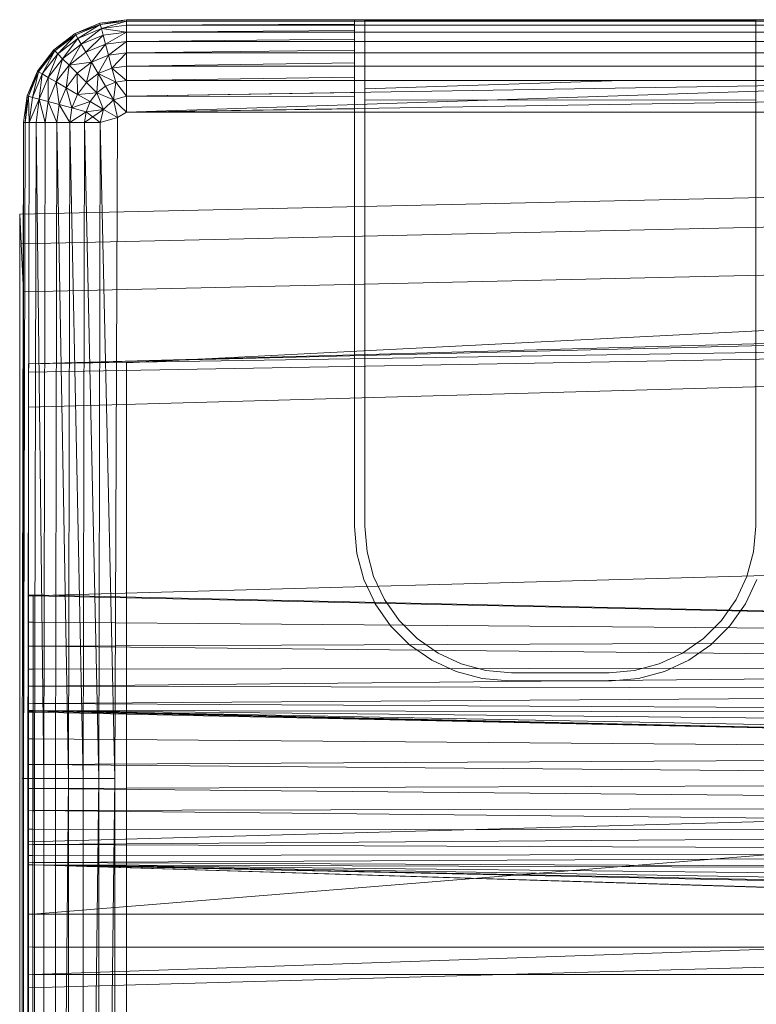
# Model space of a CAD drawing. Header units: metres. Extents: x 397.7 to 427.5, y 12.7 to 28.4.
# Tile 83 of 85: x 407.553 to 407.658, y 27.294 to 27.434. Entities that reach past the tile are written whole.
import ezdxf

# ---------------------------------------------------------------- set-up
doc = ezdxf.new("R2010")
doc.units = ezdxf.units.M
doc.layers.add('A-DETL-____-MBND', color=7, linetype='Continuous', lineweight=18)

# ---------------------------------------------------------------- blocks, each defined once
blk = doc.blocks.new('Family - Inodor P4-154500-07_PCI_P4')
at = {"layer": 'A-DETL-____-MBND', "color": 253, "true_color": 0xaaaaaa}
for p, q in [((0.00789, 0.40094), (0.01142, 0.40241)), ((0.00789, 0.40094), (0.01142, 0.40241)), ((0.00789, 0.40094), (0.01142, 0.40241)), ((0.00789, 0.40094), (0.01142, 0.40241)), ((0.01142, 0.40241), (0.01521, 0.40291)), ((0.01142, 0.40241), (0.01521, 0.40291)), ((0.01142, 0.40241), (0.01521, 0.40291)), ((0.01142, 0.40241), (0.01521, 0.40291)), ((0.01147, 0.40221), (0.01142, 0.40241)), ((0.01147, 0.40221), (0.01142, 0.40241)), ((0.01147, 0.40221), (0.01142, 0.40241)), ((0.01147, 0.40221), (0.01521, 0.40291)), ((0.01147, 0.40221), (0.01521, 0.40291)), ((0.01521, 0.40271), (0.01147, 0.40221)), ((0.01521, 0.40271), (0.01147, 0.40221)), ((0.01147, 0.40221), (0.01521, 0.40271)), ((0.01163, 0.40164), (0.01521, 0.40271)), ((0.01163, 0.40164), (0.01521, 0.40271)), ((0.01521, 0.40291), (0.15024, 0.40291)), ((0.01521, 0.40291), (0.15024, 0.40291)), ((0.01521, 0.40271), (0.01521, 0.40291)), ((0.01521, 0.40291), (0.15024, 0.40291)), ((0.15024, 0.40291), (0.01521, 0.40291)), ((0.01521, 0.40291), (0.01521, 0.40271)), ((0.01521, 0.40271), (0.01521, 0.40291)), ((0.01521, 0.40271), (0.04768, 0.40275)), ((0.01521, 0.40271), (0.04768, 0.40275)), ((0.15024, 0.40271), (0.01521, 0.40271)), ((0.01521, 0.40211), (0.01521, 0.40271)), ((0.04768, 0.40271), (0.01521, 0.40271)), ((0.01521, 0.40211), (0.01521, 0.40271)), ((0.01521, 0.40271), (0.04768, 0.40271)), ((0.01521, 0.40211), (0.01521, 0.40271)), ((0.10628, 0.4029), (0.04768, 0.4029)), ((0.04768, 0.4029), (0.04768, 0.40275)), ((0.04768, 0.40271), (0.04768, 0.40275)), ((0.04768, 0.40225), (0.04768, 0.40271)), ((0.04914, 0.40281), (0.04914, 0.33079)), ((0.04914, 0.40271), (0.04914, 0.40281)), ((0.04914, 0.40281), (0.10482, 0.40281)), ((0.04914, 0.40211), (0.04914, 0.40271)), ((0.10482, 0.40271), (0.04914, 0.40271)), ((0.10482, 0.33079), (0.10482, 0.40281)), ((0.10482, 0.40281), (0.10482, 0.40271)), ((0.10482, 0.40271), (0.10482, 0.40211)), ((0.01147, 0.40221), (0.00789, 0.40094)), ((0.00789, 0.40094), (0.01147, 0.40221)), ((0.01147, 0.40221), (0.00799, 0.40077)), ((0.00799, 0.40077), (0.01147, 0.40221)), ((0.00799, 0.40077), (0.01147, 0.40221)), ((0.00829, 0.40025), (0.01147, 0.40221)), ((0.00829, 0.40025), (0.01147, 0.40221)), ((0.01163, 0.40164), (0.00829, 0.40025)), ((0.01163, 0.40164), (0.00829, 0.40025)), ((0.00829, 0.40025), (0.01163, 0.40164)), ((0.00877, 0.39941), (0.01163, 0.40164)), ((0.00877, 0.39941), (0.01163, 0.40164)), ((0.01163, 0.40164), (0.01147, 0.40221)), ((0.01163, 0.40164), (0.01147, 0.40221)), ((0.01163, 0.40164), (0.01147, 0.40221)), ((0.01521, 0.40211), (0.01163, 0.40164)), ((0.01521, 0.40211), (0.01163, 0.40164)), ((0.01163, 0.40164), (0.01521, 0.40211)), ((0.01188, 0.4007), (0.01163, 0.40164)), ((0.01521, 0.40114), (0.01163, 0.40164)), ((0.01521, 0.40114), (0.01163, 0.40164)), ((0.01188, 0.4007), (0.01163, 0.40164)), ((0.01188, 0.4007), (0.01163, 0.40164)), ((0.01521, 0.40114), (0.01188, 0.4007)), ((0.01521, 0.40114), (0.01188, 0.4007)), ((0.01188, 0.4007), (0.01521, 0.40114)), ((0.01222, 0.39942), (0.01521, 0.40114)), ((0.01222, 0.39942), (0.01521, 0.40114)), ((0.01521, 0.40211), (0.04768, 0.40225)), ((0.01521, 0.40211), (0.04768, 0.40225)), ((0.15024, 0.40211), (0.01521, 0.40211)), ((0.01521, 0.40114), (0.01521, 0.40211)), ((0.04768, 0.40211), (0.01521, 0.40211)), ((0.01521, 0.40114), (0.01521, 0.40211)), ((0.01521, 0.40211), (0.04768, 0.40211)), ((0.01521, 0.40114), (0.01521, 0.40211)), ((0.01521, 0.40114), (0.04768, 0.40137)), ((0.01521, 0.40114), (0.04768, 0.40137)), ((0.15024, 0.40114), (0.01521, 0.40114)), ((0.01521, 0.39982), (0.01521, 0.40114)), ((0.04768, 0.40114), (0.01521, 0.40114)), ((0.01521, 0.39982), (0.01521, 0.40114)), ((0.01521, 0.40114), (0.04768, 0.40114)), ((0.01521, 0.39982), (0.01521, 0.40114)), ((0.04768, 0.40211), (0.04768, 0.40225)), ((0.04768, 0.40137), (0.04768, 0.40211)), ((0.04768, 0.40114), (0.04768, 0.40137)), ((0.04768, 0.40013), (0.04768, 0.40114)), ((0.04914, 0.40114), (0.04914, 0.40211)), ((0.10482, 0.40211), (0.04914, 0.40211)), ((0.04914, 0.39982), (0.04914, 0.40114)), ((0.10482, 0.40114), (0.04914, 0.40114)), ((0.10482, 0.40211), (0.10482, 0.40114)), ((0.10482, 0.40114), (0.10482, 0.39982)), ((0.00485, 0.39862), (0.00789, 0.40094)), ((0.00485, 0.39862), (0.00789, 0.40094)), ((0.00485, 0.39862), (0.00789, 0.40094)), ((0.00485, 0.39862), (0.00789, 0.40094)), ((0.00799, 0.40077), (0.00485, 0.39862)), ((0.00485, 0.39862), (0.00799, 0.40077)), ((0.00799, 0.40077), (0.005, 0.39847)), ((0.005, 0.39847), (0.00799, 0.40077)), ((0.005, 0.39847), (0.00799, 0.40077)), ((0.00542, 0.39805), (0.00799, 0.40077)), ((0.00542, 0.39805), (0.00799, 0.40077)), ((0.00829, 0.40025), (0.00542, 0.39805)), ((0.00829, 0.40025), (0.00542, 0.39805)), ((0.00542, 0.39805), (0.00829, 0.40025)), ((0.00611, 0.39736), (0.00829, 0.40025)), ((0.00611, 0.39736), (0.00829, 0.40025)), ((0.00799, 0.40077), (0.00789, 0.40094)), ((0.00799, 0.40077), (0.00789, 0.40094)), ((0.00799, 0.40077), (0.00789, 0.40094)), ((0.00829, 0.40025), (0.00799, 0.40077)), ((0.00829, 0.40025), (0.00799, 0.40077)), ((0.00829, 0.40025), (0.00799, 0.40077)), ((0.00877, 0.39941), (0.00829, 0.40025)), ((0.00877, 0.39941), (0.00829, 0.40025)), ((0.00877, 0.39941), (0.00829, 0.40025)), ((0.01188, 0.4007), (0.00877, 0.39941)), ((0.01188, 0.4007), (0.00877, 0.39941)), ((0.00877, 0.39941), (0.01188, 0.4007)), ((0.00943, 0.39827), (0.01188, 0.4007)), ((0.00943, 0.39827), (0.01188, 0.4007)), ((0.01222, 0.39942), (0.01188, 0.4007)), ((0.01222, 0.39942), (0.01188, 0.4007)), ((0.01222, 0.39942), (0.01188, 0.4007)), ((0.01521, 0.39982), (0.01222, 0.39942)), ((0.01521, 0.39982), (0.01222, 0.39942)), ((0.01222, 0.39942), (0.01521, 0.39982)), ((0.01264, 0.39785), (0.01521, 0.39982)), ((0.01264, 0.39785), (0.01521, 0.39982)), ((0.01521, 0.39982), (0.04768, 0.40013)), ((0.01521, 0.39982), (0.04768, 0.40013)), ((0.15024, 0.39982), (0.01521, 0.39982)), ((0.01521, 0.39819), (0.01521, 0.39982)), ((0.04768, 0.39982), (0.01521, 0.39982)), ((0.01521, 0.39819), (0.01521, 0.39982)), ((0.01521, 0.39982), (0.04768, 0.39982)), ((0.01521, 0.39819), (0.01521, 0.39982)), ((0.04768, 0.39982), (0.04768, 0.40013)), ((0.04768, 0.39858), (0.04768, 0.39982)), ((0.04914, 0.39819), (0.04914, 0.39982)), ((0.10482, 0.39982), (0.04914, 0.39982)), ((0.10482, 0.39982), (0.10482, 0.39819)), ((0.00253, 0.39558), (0.00485, 0.39862)), ((0.00253, 0.39558), (0.00485, 0.39862)), ((0.00253, 0.39558), (0.00485, 0.39862)), ((0.00253, 0.39558), (0.00485, 0.39862)), ((0.0027, 0.39548), (0.00485, 0.39862)), ((0.0027, 0.39548), (0.00485, 0.39862)), ((0.005, 0.39847), (0.0027, 0.39548)), ((0.005, 0.39847), (0.0027, 0.39548)), ((0.0027, 0.39548), (0.005, 0.39847)), ((0.00322, 0.39518), (0.005, 0.39847)), ((0.00322, 0.39518), (0.005, 0.39847)), ((0.005, 0.39847), (0.00485, 0.39862)), ((0.005, 0.39847), (0.00485, 0.39862)), ((0.005, 0.39847), (0.00485, 0.39862)), ((0.00542, 0.39805), (0.005, 0.39847)), ((0.00542, 0.39805), (0.005, 0.39847)), ((0.00542, 0.39805), (0.005, 0.39847)), ((0.00877, 0.39941), (0.00611, 0.39736)), ((0.00877, 0.39941), (0.00611, 0.39736)), ((0.00611, 0.39736), (0.00877, 0.39941)), ((0.00704, 0.39643), (0.00877, 0.39941)), ((0.00704, 0.39643), (0.00877, 0.39941)), ((0.00943, 0.39827), (0.00704, 0.39643)), ((0.00943, 0.39827), (0.00704, 0.39643)), ((0.00704, 0.39643), (0.00943, 0.39827)), ((0.00943, 0.39827), (0.00877, 0.39941)), ((0.00943, 0.39827), (0.00877, 0.39941)), ((0.00943, 0.39827), (0.00877, 0.39941)), ((0.01222, 0.39942), (0.00943, 0.39827)), ((0.01222, 0.39942), (0.00943, 0.39827)), ((0.00943, 0.39827), (0.01222, 0.39942)), ((0.01025, 0.39686), (0.00943, 0.39827)), ((0.01025, 0.39686), (0.00943, 0.39827)), ((0.01025, 0.39686), (0.00943, 0.39827)), ((0.01025, 0.39686), (0.01222, 0.39942)), ((0.01025, 0.39686), (0.01222, 0.39942)), ((0.01264, 0.39785), (0.01222, 0.39942)), ((0.01264, 0.39785), (0.01222, 0.39942)), ((0.01264, 0.39785), (0.01222, 0.39942)), ((0.01521, 0.39819), (0.01264, 0.39785)), ((0.01521, 0.39819), (0.01264, 0.39785)), ((0.01264, 0.39785), (0.01521, 0.39819)), ((0.01313, 0.39603), (0.01521, 0.39819)), ((0.01313, 0.39603), (0.01521, 0.39819)), ((0.01521, 0.39819), (0.04768, 0.39858)), ((0.01521, 0.39819), (0.04768, 0.39858)), ((0.15024, 0.39819), (0.01521, 0.39819)), ((0.01521, 0.39631), (0.01521, 0.39819)), ((0.04768, 0.39819), (0.01521, 0.39819)), ((0.01521, 0.39631), (0.01521, 0.39819)), ((0.01521, 0.39819), (0.04768, 0.39819)), ((0.01521, 0.39631), (0.01521, 0.39819)), ((0.04768, 0.39819), (0.04768, 0.39858)), ((0.04768, 0.39676), (0.04768, 0.39819)), ((0.04914, 0.39631), (0.04914, 0.39819)), ((0.10482, 0.39819), (0.04914, 0.39819)), ((0.10482, 0.39819), (0.10482, 0.39631)), ((0.00542, 0.39805), (0.00322, 0.39518)), ((0.00542, 0.39805), (0.00322, 0.39518)), ((0.00322, 0.39518), (0.00542, 0.39805)), ((0.00406, 0.3947), (0.00542, 0.39805)), ((0.00406, 0.3947), (0.00542, 0.39805)), ((0.00611, 0.39736), (0.00406, 0.3947)), ((0.00611, 0.39736), (0.00406, 0.3947)), ((0.00406, 0.3947), (0.00611, 0.39736)), ((0.0052, 0.39404), (0.00611, 0.39736)), ((0.0052, 0.39404), (0.00611, 0.39736)), ((0.00611, 0.39736), (0.00542, 0.39805)), ((0.00611, 0.39736), (0.00542, 0.39805)), ((0.00611, 0.39736), (0.00542, 0.39805)), ((0.00704, 0.39643), (0.00611, 0.39736)), ((0.00704, 0.39643), (0.00611, 0.39736)), ((0.00704, 0.39643), (0.00611, 0.39736)), ((0.01025, 0.39686), (0.00704, 0.39643)), ((0.00704, 0.39643), (0.01025, 0.39686)), ((0.01025, 0.39686), (0.00819, 0.39528)), ((0.00819, 0.39528), (0.01025, 0.39686)), ((0.00819, 0.39528), (0.01025, 0.39686)), ((0.00952, 0.39395), (0.01025, 0.39686)), ((0.00952, 0.39395), (0.01025, 0.39686)), ((0.01264, 0.39785), (0.01025, 0.39686)), ((0.01264, 0.39785), (0.01025, 0.39686)), ((0.01025, 0.39686), (0.01264, 0.39785)), ((0.01119, 0.39523), (0.01025, 0.39686)), ((0.01119, 0.39523), (0.01025, 0.39686)), ((0.01119, 0.39523), (0.01025, 0.39686)), ((0.01119, 0.39523), (0.01264, 0.39785)), ((0.01119, 0.39523), (0.01264, 0.39785)), ((0.01313, 0.39603), (0.01264, 0.39785)), ((0.01313, 0.39603), (0.01264, 0.39785)), ((0.01313, 0.39603), (0.01264, 0.39785)), ((0.01521, 0.39631), (0.04768, 0.39676)), ((0.01521, 0.39631), (0.04768, 0.39676)), ((0.04768, 0.39631), (0.04768, 0.39676)), ((0.00106, 0.39205), (0.00253, 0.39558)), ((0.00106, 0.39205), (0.00253, 0.39558)), ((0.00106, 0.39205), (0.00253, 0.39558)), ((0.00106, 0.39205), (0.00253, 0.39558)), ((0.00126, 0.392), (0.00253, 0.39558)), ((0.00126, 0.392), (0.00253, 0.39558)), ((0.0027, 0.39548), (0.00126, 0.392)), ((0.0027, 0.39548), (0.00126, 0.392)), ((0.00126, 0.392), (0.0027, 0.39548)), ((0.00183, 0.39184), (0.0027, 0.39548)), ((0.00183, 0.39184), (0.0027, 0.39548)), ((0.0027, 0.39548), (0.00253, 0.39558)), ((0.0027, 0.39548), (0.00253, 0.39558)), ((0.0027, 0.39548), (0.00253, 0.39558)), ((0.00322, 0.39518), (0.0027, 0.39548)), ((0.00322, 0.39518), (0.0027, 0.39548)), ((0.00322, 0.39518), (0.0027, 0.39548)), ((0.00704, 0.39643), (0.0052, 0.39404)), ((0.00704, 0.39643), (0.0052, 0.39404)), ((0.0052, 0.39404), (0.00704, 0.39643)), ((0.00661, 0.39322), (0.00704, 0.39643)), ((0.00661, 0.39322), (0.00704, 0.39643)), ((0.00819, 0.39528), (0.00704, 0.39643)), ((0.00819, 0.39528), (0.00704, 0.39643)), ((0.00819, 0.39528), (0.00704, 0.39643)), ((0.01313, 0.39603), (0.01119, 0.39523)), ((0.01313, 0.39603), (0.01119, 0.39523)), ((0.01119, 0.39523), (0.01313, 0.39603)), ((0.01521, 0.39631), (0.01313, 0.39603)), ((0.01521, 0.39631), (0.01313, 0.39603)), ((0.01313, 0.39603), (0.01521, 0.39631)), ((0.01313, 0.39603), (0.01367, 0.39402)), ((0.01521, 0.39423), (0.01313, 0.39603)), ((0.01367, 0.39402), (0.01313, 0.39603)), ((0.01521, 0.39423), (0.01313, 0.39603)), ((0.01367, 0.39402), (0.01313, 0.39603)), ((0.15024, 0.39631), (0.01521, 0.39631)), ((0.01521, 0.39423), (0.01521, 0.39631)), ((0.04768, 0.39631), (0.01521, 0.39631)), ((0.01521, 0.39423), (0.01521, 0.39631)), ((0.01521, 0.39631), (0.04768, 0.39631)), ((0.01521, 0.39423), (0.01521, 0.39631)), ((0.04768, 0.39473), (0.04768, 0.39631)), ((0.04914, 0.39423), (0.04914, 0.39631)), ((0.10482, 0.39631), (0.04914, 0.39631)), ((0.10482, 0.39631), (0.10482, 0.39424)), ((0.00322, 0.39518), (0.00183, 0.39184)), ((0.00322, 0.39518), (0.00183, 0.39184)), ((0.00183, 0.39184), (0.00322, 0.39518)), ((0.00277, 0.39159), (0.00322, 0.39518)), ((0.00277, 0.39159), (0.00322, 0.39518)), ((0.00406, 0.3947), (0.00277, 0.39159)), ((0.00406, 0.3947), (0.00277, 0.39159)), ((0.00277, 0.39159), (0.00406, 0.3947)), ((0.00406, 0.3947), (0.00322, 0.39518)), ((0.00406, 0.3947), (0.00322, 0.39518)), ((0.00406, 0.3947), (0.00322, 0.39518)), ((0.00405, 0.39125), (0.00406, 0.3947)), ((0.00405, 0.39125), (0.00406, 0.3947)), ((0.0052, 0.39404), (0.00405, 0.39125)), ((0.0052, 0.39404), (0.00405, 0.39125)), ((0.00405, 0.39125), (0.0052, 0.39404)), ((0.0052, 0.39404), (0.00406, 0.3947)), ((0.0052, 0.39404), (0.00406, 0.3947)), ((0.0052, 0.39404), (0.00406, 0.3947)), ((0.00661, 0.39322), (0.0052, 0.39404)), ((0.00661, 0.39322), (0.0052, 0.39404)), ((0.00661, 0.39322), (0.0052, 0.39404)), ((0.00562, 0.39083), (0.0052, 0.39404)), ((0.00562, 0.39083), (0.0052, 0.39404)), ((0.00819, 0.39528), (0.00661, 0.39322)), ((0.00819, 0.39528), (0.00661, 0.39322)), ((0.00661, 0.39322), (0.00819, 0.39528)), ((0.00952, 0.39395), (0.00819, 0.39528)), ((0.00952, 0.39395), (0.00819, 0.39528)), ((0.00952, 0.39395), (0.00819, 0.39528)), ((0.00824, 0.39228), (0.00819, 0.39528)), ((0.00824, 0.39228), (0.00819, 0.39528)), ((0.01119, 0.39523), (0.00952, 0.39395)), ((0.01119, 0.39523), (0.00952, 0.39395)), ((0.00952, 0.39395), (0.01119, 0.39523)), ((0.01099, 0.39248), (0.01119, 0.39523)), ((0.01099, 0.39248), (0.01119, 0.39523)), ((0.01223, 0.39343), (0.01119, 0.39523)), ((0.01367, 0.39402), (0.01119, 0.39523)), ((0.01367, 0.39402), (0.01119, 0.39523)), ((0.01223, 0.39343), (0.01119, 0.39523)), ((0.01223, 0.39343), (0.01119, 0.39523)), ((0.01367, 0.39402), (0.01223, 0.39343)), ((0.01367, 0.39402), (0.01223, 0.39343)), ((0.01223, 0.39343), (0.01367, 0.39402)), ((0.01367, 0.39402), (0.01334, 0.39151)), ((0.01334, 0.39151), (0.01367, 0.39402)), ((0.01334, 0.39151), (0.01367, 0.39402)), ((0.01521, 0.39423), (0.01367, 0.39402)), ((0.01521, 0.39423), (0.01367, 0.39402)), ((0.01367, 0.39402), (0.01521, 0.39423)), ((0.01521, 0.39201), (0.01367, 0.39402)), ((0.01521, 0.39201), (0.01367, 0.39402)), ((0.01521, 0.39201), (0.01367, 0.39402)), ((0.01521, 0.39423), (0.04768, 0.39473)), ((0.01521, 0.39423), (0.04768, 0.39473)), ((0.15024, 0.39423), (0.01521, 0.39423)), ((0.01521, 0.39201), (0.01521, 0.39423)), ((0.15024, 0.39423), (0.01521, 0.39201)), ((0.15024, 0.39423), (0.01521, 0.38973)), ((0.04768, 0.39423), (0.01521, 0.39423)), ((0.01521, 0.39201), (0.01521, 0.39423)), ((0.01521, 0.39423), (0.04768, 0.39423)), ((0.01521, 0.39201), (0.01521, 0.39423)), ((0.04768, 0.39423), (0.04768, 0.39473)), ((0.04768, 0.39254), (0.04768, 0.39423)), ((0.04914, 0.39307), (0.04914, 0.39423)), ((0.08581, 0.39423), (0.04914, 0.39307)), ((0.08581, 0.39423), (0.04914, 0.39423)), ((0.10482, 0.39424), (0.08581, 0.39423)), ((0.10482, 0.39424), (0.10482, 0.39149)), ((0.00661, 0.39322), (0.00562, 0.39083)), ((0.00661, 0.39322), (0.00562, 0.39083)), ((0.00562, 0.39083), (0.00661, 0.39322)), ((0.00824, 0.39228), (0.00661, 0.39322)), ((0.00824, 0.39228), (0.00661, 0.39322)), ((0.00824, 0.39228), (0.00661, 0.39322)), ((0.00744, 0.39034), (0.00661, 0.39322)), ((0.00744, 0.39034), (0.00661, 0.39322)), ((0.00952, 0.39395), (0.00824, 0.39228)), ((0.00952, 0.39395), (0.00824, 0.39228)), ((0.00824, 0.39228), (0.00952, 0.39395)), ((0.01099, 0.39248), (0.00952, 0.39395)), ((0.01099, 0.39248), (0.00952, 0.39395)), ((0.01099, 0.39248), (0.00952, 0.39395)), ((0.01223, 0.39343), (0.01099, 0.39248)), ((0.01223, 0.39343), (0.01099, 0.39248)), ((0.01099, 0.39248), (0.01223, 0.39343)), ((0.01334, 0.39151), (0.01223, 0.39343)), ((0.01334, 0.39151), (0.01223, 0.39343)), ((0.01334, 0.39151), (0.01223, 0.39343)), ((0.04914, 0.39144), (0.04914, 0.39307)), ((0.00056, 0.38826), (0.00106, 0.39205)), ((0.00056, 0.38826), (0.00106, 0.39205)), ((0.00056, 0.38826), (0.00106, 0.39205)), ((0.00056, 0.38826), (0.00106, 0.39205)), ((0.00076, 0.38826), (0.00106, 0.39205)), ((0.00076, 0.38826), (0.00106, 0.39205)), ((0.00126, 0.392), (0.00076, 0.38826)), ((0.00126, 0.392), (0.00076, 0.38826)), ((0.00076, 0.38826), (0.00126, 0.392)), ((0.00126, 0.392), (0.00106, 0.39205)), ((0.00126, 0.392), (0.00106, 0.39205)), ((0.00126, 0.392), (0.00106, 0.39205)), ((0.00183, 0.39184), (0.00126, 0.392)), ((0.00183, 0.39184), (0.00126, 0.392)), ((0.00183, 0.39184), (0.00126, 0.392)), ((0.00136, 0.38826), (0.00126, 0.392)), ((0.00136, 0.38826), (0.00126, 0.392)), ((0.00183, 0.39184), (0.00136, 0.38826)), ((0.00183, 0.39184), (0.00136, 0.38826)), ((0.00136, 0.38826), (0.00183, 0.39184)), ((0.00277, 0.39159), (0.00136, 0.38826)), ((0.00136, 0.38826), (0.00277, 0.39159)), ((0.00277, 0.39159), (0.00183, 0.39184)), ((0.00277, 0.39159), (0.00183, 0.39184)), ((0.00277, 0.39159), (0.00183, 0.39184)), ((0.00277, 0.39159), (0.00233, 0.38826)), ((0.00233, 0.38826), (0.00277, 0.39159)), ((0.00233, 0.38826), (0.00277, 0.39159)), ((0.00405, 0.39125), (0.00277, 0.39159)), ((0.00405, 0.39125), (0.00277, 0.39159)), ((0.00405, 0.39125), (0.00277, 0.39159)), ((0.00365, 0.38826), (0.00277, 0.39159)), ((0.00365, 0.38826), (0.00277, 0.39159)), ((0.00405, 0.39125), (0.00365, 0.38826)), ((0.00405, 0.39125), (0.00365, 0.38826)), ((0.00365, 0.38826), (0.00405, 0.39125)), ((0.00562, 0.39083), (0.00405, 0.39125)), ((0.00562, 0.39083), (0.00405, 0.39125)), ((0.00562, 0.39083), (0.00405, 0.39125)), ((0.00528, 0.38826), (0.00405, 0.39125)), ((0.00528, 0.38826), (0.00405, 0.39125)), ((0.00824, 0.39228), (0.00744, 0.39034)), ((0.00824, 0.39228), (0.00744, 0.39034)), ((0.00744, 0.39034), (0.00824, 0.39228)), ((0.01004, 0.39124), (0.00744, 0.39034)), ((0.00744, 0.39034), (0.01004, 0.39124)), ((0.01099, 0.39248), (0.00824, 0.39228)), ((0.00824, 0.39228), (0.01099, 0.39248)), ((0.01004, 0.39124), (0.00824, 0.39228)), ((0.01004, 0.39124), (0.00824, 0.39228)), ((0.01004, 0.39124), (0.00824, 0.39228)), ((0.01004, 0.39124), (0.00945, 0.3898)), ((0.00945, 0.3898), (0.01004, 0.39124)), ((0.00945, 0.3898), (0.01004, 0.39124)), ((0.01099, 0.39248), (0.01004, 0.39124)), ((0.01004, 0.39124), (0.01099, 0.39248)), ((0.01004, 0.39124), (0.01099, 0.39248)), ((0.01196, 0.39013), (0.01004, 0.39124)), ((0.01196, 0.39013), (0.01004, 0.39124)), ((0.01196, 0.39013), (0.01004, 0.39124)), ((0.01334, 0.39151), (0.01099, 0.39248)), ((0.01196, 0.39013), (0.01099, 0.39248)), ((0.01334, 0.39151), (0.01099, 0.39248)), ((0.01196, 0.39013), (0.01099, 0.39248)), ((0.01334, 0.39151), (0.01099, 0.39248)), ((0.01196, 0.39013), (0.01099, 0.39248)), ((0.01334, 0.39151), (0.01196, 0.39013)), ((0.01334, 0.39151), (0.01196, 0.39013)), ((0.01196, 0.39013), (0.01334, 0.39151)), ((0.01521, 0.39201), (0.01334, 0.39151)), ((0.01521, 0.39201), (0.01334, 0.39151)), ((0.01334, 0.39151), (0.01521, 0.39201)), ((0.01521, 0.38973), (0.01334, 0.39151)), ((0.01334, 0.39151), (0.01394, 0.38899)), ((0.01521, 0.38973), (0.01334, 0.39151)), ((0.01394, 0.38899), (0.01334, 0.39151)), ((0.01521, 0.38973), (0.01334, 0.39151)), ((0.01394, 0.38899), (0.01334, 0.39151)), ((0.01521, 0.39201), (0.04768, 0.39254)), ((0.01521, 0.39201), (0.04768, 0.39254)), ((0.01521, 0.38973), (0.01521, 0.39201)), ((0.04768, 0.39198), (0.01521, 0.39201)), ((0.01521, 0.38973), (0.01521, 0.39201)), ((0.01521, 0.39201), (0.04768, 0.39198)), ((0.01521, 0.38973), (0.01521, 0.39201)), ((0.15121, 0.39188), (0.01521, 0.38973)), ((0.04768, 0.39198), (0.04768, 0.39254)), ((0.04768, 0.39024), (0.04768, 0.39198)), ((0.10482, 0.39149), (0.04914, 0.39144)), ((0.04914, 0.33079), (0.04914, 0.39144)), ((0.10482, 0.39149), (0.10482, 0.33079)), ((0.00562, 0.39083), (0.00528, 0.38826)), ((0.00562, 0.39083), (0.00528, 0.38826)), ((0.00528, 0.38826), (0.00562, 0.39083)), ((0.00744, 0.39034), (0.00562, 0.39083)), ((0.00744, 0.39034), (0.00562, 0.39083)), ((0.00744, 0.39034), (0.00562, 0.39083)), ((0.00716, 0.38826), (0.00562, 0.39083)), ((0.00716, 0.38826), (0.00562, 0.39083)), ((0.00744, 0.39034), (0.00716, 0.38826)), ((0.00744, 0.39034), (0.00716, 0.38826)), ((0.00716, 0.38826), (0.00744, 0.39034)), ((0.00945, 0.3898), (0.00716, 0.38826)), ((0.00716, 0.38826), (0.00945, 0.3898)), ((0.00945, 0.3898), (0.00744, 0.39034)), ((0.00945, 0.3898), (0.00744, 0.39034)), ((0.00945, 0.3898), (0.00744, 0.39034)), ((0.01196, 0.39013), (0.00924, 0.38826)), ((0.00945, 0.3898), (0.00924, 0.38826)), ((0.00924, 0.38826), (0.00945, 0.3898)), ((0.00924, 0.38826), (0.00945, 0.3898)), ((0.01196, 0.39013), (0.00945, 0.3898)), ((0.01196, 0.39013), (0.00945, 0.3898)), ((0.01196, 0.39013), (0.00945, 0.3898)), ((0.01146, 0.38826), (0.00945, 0.3898)), ((0.01196, 0.39013), (0.01146, 0.38826)), ((0.01394, 0.38899), (0.01196, 0.39013)), ((0.01394, 0.38899), (0.01196, 0.39013)), ((0.01521, 0.38973), (0.04768, 0.39024)), ((0.01521, 0.38973), (0.04768, 0.39024)), ((0.04768, 0.38973), (0.04768, 0.39024)), ((0.01394, 0.38899), (0.01146, 0.38826)), ((0.01394, 0.38899), (0.01146, 0.38826)), ((0.01354, 0.29485), (0.01394, 0.38899)), ((0.01394, 0.38899), (0.01354, 0.29485)), ((0.01394, 0.38899), (0.01354, 0.29485)), ((0.01521, 0.38973), (0.01394, 0.38899)), ((0.01521, 0.38973), (0.01394, 0.38899)), ((0.01394, 0.38899), (0.01521, 0.38973)), ((0.15024, 0.38973), (0.01521, 0.38973)), ((0.04768, 0.38973), (0.01521, 0.38973)), ((0.01521, 0.38973), (0.04768, 0.38973)), ((0.04768, 0.38917), (0.04768, 0.38973)), ((0.04768, 0.38917), (0.04768, 0.33073)), ((0.00036, 0.29485), (0.00056, 0.38826)), ((0.00036, 0.29485), (0.00056, 0.38826)), ((0.00056, 0.01465), (0.00056, 0.38826)), ((0.00056, 0.01465), (0.00056, 0.38826)), ((0.00076, 0.38826), (0.00056, 0.38826)), ((0.00076, 0.38826), (0.00056, 0.29485)), ((0.00076, 0.38826), (0.00056, 0.38826)), ((0.00076, 0.38826), (0.00056, 0.29485)), ((0.00076, 0.38826), (0.00056, 0.38826)), ((0.00056, 0.29485), (0.00056, 0.38826)), ((0.00056, 0.29485), (0.00056, 0.38826)), ((0.00076, 0.38826), (0.00056, 0.29485)), ((0.00136, 0.38826), (0.00076, 0.38826)), ((0.00136, 0.38826), (0.00076, 0.38826)), ((0.00136, 0.38826), (0.00076, 0.38826)), ((0.00136, 0.38826), (0.00116, 0.29485)), ((0.00136, 0.38826), (0.00116, 0.29485)), ((0.00136, 0.38826), (0.00116, 0.29485)), ((0.00233, 0.38826), (0.00136, 0.38826)), ((0.00233, 0.38826), (0.00136, 0.38826)), ((0.00233, 0.38826), (0.00136, 0.38826)), ((0.00233, 0.38826), (0.00213, 0.29485)), ((0.00233, 0.38826), (0.00213, 0.29485)), ((0.00213, 0.29485), (0.00233, 0.38826)), ((0.00365, 0.38826), (0.00233, 0.38826)), ((0.00365, 0.38826), (0.00233, 0.38826)), ((0.00365, 0.38826), (0.00233, 0.38826)), ((0.00345, 0.29485), (0.00233, 0.38826)), ((0.00345, 0.29485), (0.00233, 0.38826)), ((0.00365, 0.38826), (0.00345, 0.29485)), ((0.00365, 0.38826), (0.00345, 0.29485)), ((0.00365, 0.38826), (0.00345, 0.29485)), ((0.00528, 0.38826), (0.00365, 0.38826)), ((0.00528, 0.38826), (0.00365, 0.38826)), ((0.00528, 0.38826), (0.00365, 0.38826)), ((0.00528, 0.38826), (0.00508, 0.29485)), ((0.00528, 0.38826), (0.00508, 0.29485)), ((0.00508, 0.29485), (0.00528, 0.38826)), ((0.00716, 0.38826), (0.00528, 0.38826)), ((0.00716, 0.38826), (0.00528, 0.38826)), ((0.00716, 0.38826), (0.00528, 0.38826)), ((0.00696, 0.29485), (0.00528, 0.38826)), ((0.00696, 0.29485), (0.00528, 0.38826)), ((0.00716, 0.38826), (0.00696, 0.29485)), ((0.00716, 0.38826), (0.00696, 0.29485)), ((0.00696, 0.29485), (0.00716, 0.38826)), ((0.00924, 0.38826), (0.00716, 0.38826)), ((0.00924, 0.38826), (0.00716, 0.38826)), ((0.00924, 0.38826), (0.00716, 0.38826)), ((0.00904, 0.29485), (0.00716, 0.38826)), ((0.00904, 0.29485), (0.00716, 0.38826)), ((0.00924, 0.38826), (0.00904, 0.29485)), ((0.00924, 0.38826), (0.00904, 0.29485)), ((0.00904, 0.29485), (0.00924, 0.38826)), ((0.01146, 0.38826), (0.00924, 0.38826)), ((0.01146, 0.38826), (0.00924, 0.38826)), ((0.01126, 0.29485), (0.00924, 0.38826)), ((0.01126, 0.29485), (0.00924, 0.38826)), ((0.01146, 0.38826), (0.01126, 0.29485)), ((0.01146, 0.38826), (0.01126, 0.29485)), ((0.01126, 0.29485), (0.01146, 0.38826)), ((0.01354, 0.29485), (0.01146, 0.38826)), ((0.01354, 0.29485), (0.01146, 0.38826)), ((0.01354, 0.29485), (0.01146, 0.38826)), ((0.31954, 0.38234), (0, 0.37522)), ((0.31954, 0.38234), (0, 0.37522)), ((0.31971, 0.37812), (0.00022, 0.371)), ((0.31971, 0.37812), (0.00022, 0.371)), ((0, 0.37522), (0.00022, 0.371)), ((0.00022, 0.371), (0, 0.37522)), ((0, 0.37522), (0, 0.371)), ((0, 0.371), (0, 0.37522)), ((0, 0.371), (0, 0.36417)), ((0, 0.36417), (0, 0.371)), ((0.00022, 0.371), (0.00056, 0.36417)), ((0.00056, 0.36417), (0.00022, 0.371)), ((0.31998, 0.37128), (0.00056, 0.36417)), ((0.31998, 0.37128), (0.00056, 0.36417)), ((0.00127, 0.35389), (0.51095, 0.36797)), ((0.51095, 0.36678), (0.00127, 0.35389)), ((0, 0.36417), (0, 0.03582)), ((0, 0.03582), (0, 0.36417)), ((0.00056, 0.36417), (0.00056, 0.03582)), ((0.00056, 0.03582), (0.00056, 0.36417)), ((0.51095, 0.36184), (0.00127, 0.35389)), ((0.51095, 0.36184), (0.00127, 0.35271)), ((0.51095, 0.36184), (0.00127, 0.34776)), ((0.01521, 0.35403), (0.17966, 0.3624)), ((0.15161, 0.36098), (0.01521, 0.35403)), ((0.00127, 0.35271), (0.00127, 0.35389)), ((0.01521, 0.35403), (0.01521, 0.05064)), ((0.01521, 0.35403), (0.01521, 0.05064)), ((0.00127, 0.34776), (0.00127, 0.35271)), ((0.00127, 0.32087), (0.00127, 0.34776)), ((0.51095, 0.33495), (0.00127, 0.32087)), ((0.04768, 0.33073), (0.04801, 0.32692)), ((0.04914, 0.33079), (0.04946, 0.32716)), ((0.04946, 0.32716), (0.04914, 0.33079)), ((0.1045, 0.32716), (0.10482, 0.33079)), ((0.10482, 0.33079), (0.1045, 0.32716)), ((0.04801, 0.32692), (0.049, 0.32322)), ((0.04946, 0.32716), (0.0504, 0.32365)), ((0.0504, 0.32365), (0.04946, 0.32716)), ((0.10356, 0.32365), (0.1045, 0.32716)), ((0.1045, 0.32716), (0.10356, 0.32365)), ((0.049, 0.32322), (0.05033, 0.32038)), ((0.0504, 0.32365), (0.05194, 0.32035)), ((0.05194, 0.32035), (0.0504, 0.32365)), ((0.10202, 0.32035), (0.10356, 0.32365)), ((0.10356, 0.32365), (0.10202, 0.32035)), ((0.10334, 0.31974), (0.10496, 0.32322)), ((0.00127, 0.3209), (0.00127, 0.32102)), ((0.28182, 0.31489), (0.00127, 0.32102)), ((0.00192, 0.32088), (0.00127, 0.3209)), ((0.00127, 0.3209), (0.00192, 0.32088)), ((0.00127, 0.3209), (0.00127, 0.32089)), ((0.00192, 0.32088), (0.00127, 0.32089)), ((0.00127, 0.32089), (0.00192, 0.32088)), ((0.00127, 0.32089), (0.00127, 0.32088)), ((0.00192, 0.32088), (0.00127, 0.32088)), ((0.00192, 0.32088), (0.00127, 0.32088)), ((0.00127, 0.32088), (0.00127, 0.31714)), ((0.00127, 0.28584), (0.00127, 0.32087)), ((0.00192, 0.32088), (0.28182, 0.31489)), ((0.00192, 0.32088), (0.00192, 0.31713)), ((0.28182, 0.31489), (0.00192, 0.32088)), ((0.00192, 0.31713), (0.00192, 0.32088)), ((0.05033, 0.32038), (0.05048, 0.32006)), ((0.05048, 0.32006), (0.05062, 0.31974)), ((0.05062, 0.31974), (0.05282, 0.31661)), ((0.05194, 0.32035), (0.05403, 0.31737)), ((0.05403, 0.31737), (0.05194, 0.32035)), ((0.09993, 0.31737), (0.10202, 0.32035)), ((0.10202, 0.32035), (0.09993, 0.31737)), ((0.10114, 0.31661), (0.10334, 0.31974)), ((0.00192, 0.31713), (0.00127, 0.31714)), ((0.00127, 0.31714), (0.00192, 0.31713)), ((0.00127, 0.31714), (0.00127, 0.31713)), ((0.00192, 0.31713), (0.00127, 0.31713)), ((0.00127, 0.31713), (0.00192, 0.31713)), ((0.00127, 0.31713), (0.00127, 0.31712)), ((0.00192, 0.31713), (0.00127, 0.31712)), ((0.00192, 0.31713), (0.00127, 0.31712)), ((0.00127, 0.31712), (0.00127, 0.31371)), ((0.28182, 0.31489), (0.00192, 0.31713)), ((0.28182, 0.31489), (0.00192, 0.31713)), ((0.00192, 0.31371), (0.00192, 0.31713)), ((0.00192, 0.31713), (0.00192, 0.31371)), ((0.05403, 0.31737), (0.0566, 0.31479)), ((0.0566, 0.31479), (0.05403, 0.31737)), ((0.09736, 0.31479), (0.09993, 0.31737)), ((0.09993, 0.31737), (0.09736, 0.31479)), ((0.05282, 0.31661), (0.05553, 0.3139)), ((0.09843, 0.3139), (0.10114, 0.31661)), ((0.28182, 0.31489), (0.00192, 0.31371)), ((0.00192, 0.31371), (0.28182, 0.31489)), ((0.0566, 0.31479), (0.05958, 0.31271)), ((0.05958, 0.31271), (0.0566, 0.31479)), ((0.09438, 0.31271), (0.09736, 0.31479)), ((0.09736, 0.31479), (0.09438, 0.31271)), ((0.00192, 0.31371), (0.00127, 0.31371)), ((0.00127, 0.31371), (0.00192, 0.31371)), ((0.00127, 0.31371), (0.00127, 0.31371)), ((0.00192, 0.31371), (0.00127, 0.31371)), ((0.00192, 0.31371), (0.00127, 0.31371)), ((0.00127, 0.31371), (0.00127, 0.31044)), ((0.28181, 0.31079), (0.00192, 0.31371)), ((0.00192, 0.31371), (0.00192, 0.31043)), ((0.28181, 0.31079), (0.00192, 0.31371)), ((0.00192, 0.31043), (0.00192, 0.31371)), ((0.05553, 0.3139), (0.05867, 0.3117)), ((0.05958, 0.31271), (0.06288, 0.31117)), ((0.06288, 0.31117), (0.05958, 0.31271)), ((0.09108, 0.31117), (0.09438, 0.31271)), ((0.09438, 0.31271), (0.09108, 0.31117)), ((0.0953, 0.3117), (0.09843, 0.3139)), ((0.05867, 0.3117), (0.06214, 0.31008)), ((0.0953, 0.3117), (0.09182, 0.31008)), ((0.00192, 0.31043), (0.00127, 0.31044)), ((0.00192, 0.31043), (0.00127, 0.31044)), ((0.00127, 0.31044), (0.00127, 0.30801)), ((0.28181, 0.31079), (0.00192, 0.31043)), ((0.00192, 0.30799), (0.28181, 0.31079)), ((0.00192, 0.31043), (0.28181, 0.31079)), ((0.00192, 0.30799), (0.28181, 0.31079)), ((0.00192, 0.31043), (0.00192, 0.30799)), ((0.00192, 0.30799), (0.00192, 0.31043)), ((0.06214, 0.31008), (0.06584, 0.30909)), ((0.06288, 0.31117), (0.0664, 0.31023)), ((0.0664, 0.31023), (0.06288, 0.31117)), ((0.0664, 0.31023), (0.07002, 0.30991)), ((0.07002, 0.30991), (0.0664, 0.31023)), ((0.07002, 0.30991), (0.08394, 0.30991)), ((0.08394, 0.30991), (0.07002, 0.30991)), ((0.08394, 0.30991), (0.08757, 0.31023)), ((0.08757, 0.31023), (0.08394, 0.30991)), ((0.08757, 0.31023), (0.09108, 0.31117)), ((0.09108, 0.31117), (0.08757, 0.31023)), ((0.08812, 0.30909), (0.09182, 0.31008)), ((0.06584, 0.30909), (0.06966, 0.30876)), ((0.08431, 0.30876), (0.06966, 0.30876)), ((0.08431, 0.30876), (0.08812, 0.30909)), ((0.00192, 0.30799), (0.00127, 0.30801)), ((0.00192, 0.30799), (0.00127, 0.30801)), ((0.00127, 0.30801), (0.00127, 0.30557)), ((0.00192, 0.30799), (0.00192, 0.30554)), ((0.28181, 0.30737), (0.00192, 0.30799)), ((0.28181, 0.30737), (0.00192, 0.30799)), ((0.00192, 0.30554), (0.00192, 0.30799)), ((0.28181, 0.30737), (0.00192, 0.30554)), ((0.00192, 0.30554), (0.28181, 0.30737)), ((0.00192, 0.30554), (0.00127, 0.30557)), ((0.00192, 0.30554), (0.00127, 0.30557)), ((0.00127, 0.30557), (0.00127, 0.30457)), ((0.00192, 0.30454), (0.00127, 0.30457)), ((0.00127, 0.30457), (0.00192, 0.30454)), ((0.00127, 0.30457), (0.00127, 0.30446)), ((0.00192, 0.30454), (0.00127, 0.30446)), ((0.00192, 0.30454), (0.00127, 0.30446)), ((0.00127, 0.30446), (0.00127, 0.27556)), ((0.00127, 0.30433), (0.00127, 0.30443)), ((0.28176, 0.29829), (0.00127, 0.30443)), ((0.00127, 0.30433), (0.00187, 0.30429)), ((0.00127, 0.30433), (0.00127, 0.30431)), ((0.00187, 0.30429), (0.00127, 0.30433)), ((0.00187, 0.30429), (0.00127, 0.30431)), ((0.00127, 0.30431), (0.00187, 0.30429)), ((0.00127, 0.30431), (0.00127, 0.3043)), ((0.00187, 0.30429), (0.00127, 0.3043)), ((0.00127, 0.3043), (0.00187, 0.30429)), ((0.00127, 0.3043), (0.00127, 0.30429)), ((0.00187, 0.30429), (0.00127, 0.30429)), ((0.00187, 0.30429), (0.00127, 0.30429)), ((0.00127, 0.30429), (0.00127, 0.30053)), ((0.00186, 0.27553), (0.00192, 0.30454)), ((0.00192, 0.30454), (0.00186, 0.27553)), ((0.00187, 0.30429), (0.28176, 0.29829)), ((0.00187, 0.30429), (0.00187, 0.30052)), ((0.28176, 0.29829), (0.00187, 0.30429)), ((0.00187, 0.30052), (0.00187, 0.30429)), ((0.00192, 0.30554), (0.00192, 0.30454)), ((0.28181, 0.30409), (0.00192, 0.30554)), ((0.28181, 0.30409), (0.00192, 0.30554)), ((0.00192, 0.30454), (0.00192, 0.30554)), ((0.28181, 0.30409), (0.00192, 0.30454)), ((0.28181, 0.30409), (0.00192, 0.30454)), ((0.28181, 0.30165), (0.00192, 0.30454)), ((0.28181, 0.30165), (0.00192, 0.30454)), ((0.28181, 0.2992), (0.00192, 0.30454)), ((0.28181, 0.2992), (0.00192, 0.30454)), ((0.28175, 0.2982), (0.00192, 0.30454)), ((0.28175, 0.2982), (0.00192, 0.30454)), ((0.00187, 0.30052), (0.00127, 0.30053)), ((0.00127, 0.30053), (0.00187, 0.30052)), ((0.00127, 0.30053), (0.00127, 0.30052)), ((0.00187, 0.30052), (0.00127, 0.30052)), ((0.00187, 0.30052), (0.00127, 0.30052)), ((0.00127, 0.30052), (0.00127, 0.29687)), ((0.28176, 0.29829), (0.00187, 0.30052)), ((0.00187, 0.30052), (0.00187, 0.29687)), ((0.28176, 0.29829), (0.00187, 0.30052)), ((0.00187, 0.29687), (0.00187, 0.30052)), ((0.51095, 0.29991), (0.00127, 0.28584)), ((0.28175, 0.2982), (0.00186, 0.27553)), ((0.00186, 0.27553), (0.28175, 0.2982)), ((0.28176, 0.29829), (0.00187, 0.29687)), ((0.00187, 0.29687), (0.28176, 0.29829)), ((0.00187, 0.29687), (0.00127, 0.29687)), ((0.00127, 0.29687), (0.00187, 0.29687)), ((0.00127, 0.29687), (0.00127, 0.29686)), ((0.00187, 0.29687), (0.00127, 0.29686)), ((0.00127, 0.29686), (0.00187, 0.29687)), ((0.00187, 0.29687), (0.00127, 0.29686)), ((0.00187, 0.29687), (0.00127, 0.29686)), ((0.00127, 0.29686), (0.00127, 0.29686)), ((0.00127, 0.29686), (0.00127, 0.29344)), ((0.28176, 0.29452), (0.00187, 0.29687)), ((0.28176, 0.29452), (0.00187, 0.29687)), ((0.00187, 0.29343), (0.00187, 0.29687)), ((0.00187, 0.29687), (0.00187, 0.29343)), ((0.00056, 0.29485), (0.00036, 0.29485)), ((0.00036, 0.10805), (0.00036, 0.29485)), ((0.00056, 0.29485), (0.00036, 0.29485)), ((0.00056, 0.29485), (0.00036, 0.29485)), ((0.00036, 0.10805), (0.00036, 0.29485)), ((0.00116, 0.29485), (0.00056, 0.29485)), ((0.00056, 0.10805), (0.00056, 0.29485)), ((0.00116, 0.29485), (0.00056, 0.29485)), ((0.00056, 0.29485), (0.00056, 0.10805)), ((0.00116, 0.29485), (0.00056, 0.29485)), ((0.00056, 0.10805), (0.00056, 0.29485)), ((0.00213, 0.29485), (0.00116, 0.29485)), ((0.00116, 0.10805), (0.00116, 0.29485)), ((0.00213, 0.29485), (0.00116, 0.29485)), ((0.00116, 0.29485), (0.00116, 0.10805)), ((0.00213, 0.29485), (0.00116, 0.29485)), ((0.00116, 0.10805), (0.00116, 0.29485)), ((0.28176, 0.29452), (0.00187, 0.29343)), ((0.00187, 0.29343), (0.28176, 0.29452)), ((0.00345, 0.29485), (0.00213, 0.29485)), ((0.00213, 0.10805), (0.00213, 0.29485)), ((0.00345, 0.29485), (0.00213, 0.29485)), ((0.00213, 0.29485), (0.00213, 0.10805)), ((0.00345, 0.29485), (0.00213, 0.29485)), ((0.00213, 0.10805), (0.00213, 0.29485)), ((0.00345, 0.10805), (0.00345, 0.29485)), ((0.00508, 0.29485), (0.00345, 0.29485)), ((0.00345, 0.29485), (0.00345, 0.10805)), ((0.00508, 0.29485), (0.00345, 0.29485)), ((0.00345, 0.10805), (0.00345, 0.29485)), ((0.00508, 0.10805), (0.00508, 0.29485)), ((0.00696, 0.29485), (0.00508, 0.29485)), ((0.00508, 0.29485), (0.00508, 0.10805)), ((0.00696, 0.29485), (0.00508, 0.10805)), ((0.00696, 0.29485), (0.00508, 0.29485)), ((0.00508, 0.10805), (0.00508, 0.29485)), ((0.00508, 0.10805), (0.00696, 0.29485)), ((0.00696, 0.10805), (0.00696, 0.29485)), ((0.00904, 0.29485), (0.00696, 0.29485)), ((0.00904, 0.29485), (0.00696, 0.29485)), ((0.00696, 0.10805), (0.00696, 0.29485)), ((0.00696, 0.10805), (0.00696, 0.29485)), ((0.00904, 0.10805), (0.00904, 0.29485)), ((0.01126, 0.29485), (0.00904, 0.29485)), ((0.00904, 0.29485), (0.00904, 0.10805)), ((0.01126, 0.29485), (0.00904, 0.10805)), ((0.01126, 0.29485), (0.00904, 0.29485)), ((0.00904, 0.10805), (0.00904, 0.29485)), ((0.00904, 0.10805), (0.01126, 0.29485)), ((0.01126, 0.10805), (0.01126, 0.29485)), ((0.01354, 0.29485), (0.01126, 0.29485)), ((0.01354, 0.29485), (0.01126, 0.10805)), ((0.01354, 0.29485), (0.01126, 0.29485)), ((0.01126, 0.10805), (0.01126, 0.29485)), ((0.01126, 0.10805), (0.01126, 0.29485)), ((0.01126, 0.10805), (0.01354, 0.29485)), ((0.01354, 0.10805), (0.01354, 0.29485)), ((0.01354, 0.29485), (0.01354, 0.10805)), ((0.01354, 0.10805), (0.01354, 0.29485)), ((0.00187, 0.29343), (0.00127, 0.29344)), ((0.00127, 0.29344), (0.00187, 0.29343)), ((0.00127, 0.29344), (0.00127, 0.29343)), ((0.00187, 0.29343), (0.00127, 0.29343)), ((0.00127, 0.29343), (0.00187, 0.29343)), ((0.00127, 0.29343), (0.00127, 0.29343)), ((0.00187, 0.29343), (0.00127, 0.29343)), ((0.00187, 0.29343), (0.00127, 0.29343)), ((0.00127, 0.29343), (0.00127, 0.29034)), ((0.28176, 0.29086), (0.00187, 0.29343)), ((0.00187, 0.29343), (0.00187, 0.29033)), ((0.28176, 0.29086), (0.00187, 0.29343)), ((0.00187, 0.29033), (0.00187, 0.29343)), ((0.00187, 0.29033), (0.00127, 0.29034)), ((0.00127, 0.29034), (0.00187, 0.29033)), ((0.00187, 0.29033), (0.00127, 0.29034)), ((0.00187, 0.29033), (0.00127, 0.29034)), ((0.00127, 0.29034), (0.00127, 0.28767)), ((0.28176, 0.29086), (0.00187, 0.29033)), ((0.00187, 0.29033), (0.28176, 0.29086)), ((0.00187, 0.29033), (0.00187, 0.28766)), ((0.28176, 0.28743), (0.00187, 0.29033)), ((0.28176, 0.28743), (0.00187, 0.29033)), ((0.00187, 0.28766), (0.00187, 0.29033)), ((0.00187, 0.28766), (0.00127, 0.28767)), ((0.00187, 0.28766), (0.00127, 0.28767)), ((0.00127, 0.28767), (0.00127, 0.28551)), ((0.00187, 0.28766), (0.00187, 0.28548)), ((0.28176, 0.28743), (0.00187, 0.28766)), ((0.28176, 0.28743), (0.00187, 0.28766)), ((0.00187, 0.28548), (0.00187, 0.28766)), ((0.28176, 0.28743), (0.00187, 0.28548)), ((0.00187, 0.28548), (0.28176, 0.28743)), ((0.00127, 0.26508), (0.00127, 0.28584)), ((0.00187, 0.28548), (0.00127, 0.28551)), ((0.00187, 0.28548), (0.00127, 0.28551)), ((0.00127, 0.28551), (0.00127, 0.28391)), ((0.00187, 0.28548), (0.00187, 0.28388)), ((0.28176, 0.28433), (0.00187, 0.28548)), ((0.28176, 0.28433), (0.00187, 0.28548)), ((0.00187, 0.28388), (0.00187, 0.28548)), ((0.00187, 0.28388), (0.00127, 0.28391)), ((0.00187, 0.28388), (0.00127, 0.28391)), ((0.00127, 0.28391), (0.00127, 0.28293)), ((0.28176, 0.28433), (0.00187, 0.28388)), ((0.00187, 0.2829), (0.28176, 0.28433)), ((0.00187, 0.28388), (0.28176, 0.28433)), ((0.00187, 0.2829), (0.28176, 0.28433)), ((0.00187, 0.28388), (0.00187, 0.2829)), ((0.00187, 0.2829), (0.00187, 0.28388)), ((0.00187, 0.2829), (0.00127, 0.28293)), ((0.00187, 0.2829), (0.00127, 0.28293)), ((0.00127, 0.28293), (0.00127, 0.28262)), ((0.00187, 0.28259), (0.00127, 0.28262)), ((0.00127, 0.11722), (0.00127, 0.28262)), ((0.00187, 0.28259), (0.00127, 0.28262)), ((0.00127, 0.28262), (0.00187, 0.28259)), ((0.00127, 0.28262), (0.00127, 0.28257)), ((0.00187, 0.28259), (0.00127, 0.28257)), ((0.00187, 0.28259), (0.00127, 0.28257)), ((0.00127, 0.28257), (0.00127, 0.26701)), ((0.00186, 0.26697), (0.00187, 0.28259)), ((0.00187, 0.28259), (0.00186, 0.26697)), ((0.00187, 0.2829), (0.00187, 0.28259)), ((0.28176, 0.28165), (0.00187, 0.2829)), ((0.28176, 0.28165), (0.00187, 0.2829)), ((0.00187, 0.28259), (0.00187, 0.2829)), ((0.00187, 0.28259), (0.28176, 0.27659)), ((0.28176, 0.28165), (0.00187, 0.28259)), ((0.28176, 0.28165), (0.00187, 0.28259)), ((0.28176, 0.27948), (0.00187, 0.28259)), ((0.28176, 0.27948), (0.00187, 0.28259)), ((0.28176, 0.27788), (0.00187, 0.28259)), ((0.28176, 0.27788), (0.00187, 0.28259)), ((0.28176, 0.2769), (0.00187, 0.28259)), ((0.28176, 0.2769), (0.00187, 0.28259)), ((0.28176, 0.27659), (0.00187, 0.28259)), ((0.51154, 0.26697), (0.00187, 0.28259)), ((0.28176, 0.27659), (0.00187, 0.28259)), ((0.28176, 0.27659), (0.00187, 0.28259)), ((0.52327, 0.26645), (0.00187, 0.28259)), ((0.51154, 0.26697), (0.00187, 0.28259)), ((0.51095, 0.27916), (0.00127, 0.26508)), ((0.28176, 0.27659), (0.00186, 0.26697)), ((0.00186, 0.26697), (0.28176, 0.27659)), ((0.00186, 0.27553), (0.00127, 0.27556)), ((0.00127, 0.27556), (0.00186, 0.27553)), ((0.00127, 0.27556), (0.00127, 0.27555)), ((0.00186, 0.27553), (0.00127, 0.27555)), ((0.00127, 0.27555), (0.00186, 0.27553)), ((0.00127, 0.27555), (0.00127, 0.27553)), ((0.00186, 0.27553), (0.00127, 0.27553)), ((0.00186, 0.27553), (0.00127, 0.27553)), ((0.00127, 0.27553), (0.00127, 0.27088)), ((0.28176, 0.27553), (0.00186, 0.27553)), ((0.00186, 0.27553), (0.00186, 0.27086)), ((0.28176, 0.27553), (0.00186, 0.27553)), ((0.00186, 0.27086), (0.00186, 0.27553)), ((0.00186, 0.27086), (0.00127, 0.27088)), ((0.00186, 0.27086), (0.00127, 0.27088)), ((0.00127, 0.27088), (0.00127, 0.267)), ((0.00186, 0.27086), (0.00186, 0.26697)), ((0.00186, 0.27086), (0.28176, 0.27086)), ((0.28176, 0.27086), (0.00186, 0.27086)), ((0.00186, 0.27086), (0.00186, 0.26697)), ((0.00186, 0.26697), (0.00127, 0.26701)), ((0.00127, 0.13284), (0.00127, 0.26701)), ((0.00186, 0.26697), (0.00127, 0.26701)), ((0.00186, 0.26697), (0.00127, 0.267)), ((0.00186, 0.26697), (0.00127, 0.267)), ((0.00127, 0.267), (0.00127, 0.13339)), ((0.28176, 0.26697), (0.00186, 0.26697)), ((0.00186, 0.13288), (0.00186, 0.26697)), ((0.00186, 0.13288), (0.00186, 0.26697)), ((0.28176, 0.26697), (0.00186, 0.26697)), ((0.00186, 0.26697), (0.00186, 0.13288)), ((0.28176, 0.26697), (0.00186, 0.26697)), ((0.28176, 0.26697), (0.00186, 0.26697)), ((0.00186, 0.13288), (0.00186, 0.26697)), ((0.00127, 0.24131), (0.00127, 0.26508))]:
    blk.add_line(p, q, dxfattribs=at)
blk = doc.blocks.new('LONDR55-XX_ZZ-ARQ-CAA-M3D-Londres55_ifc-1-07_PCI_P4')
at = {"layer": 'A-DETL-____-MBND', "color": 253, "lineweight": 18, "true_color": 0xaaaaaa}
blk.add_blockref('Family - Inodor P4-154500-07_PCI_P4', (407.55268, 27.03126), dxfattribs=at)

msp = doc.modelspace()

# ---------------------------------------------------------------- block references
at = {"lineweight": 5}
msp.add_blockref('LONDR55-XX_ZZ-ARQ-CAA-M3D-Londres55_ifc-1-07_PCI_P4', (0, 0), dxfattribs=at)

doc.saveas('drawing.dxf')
